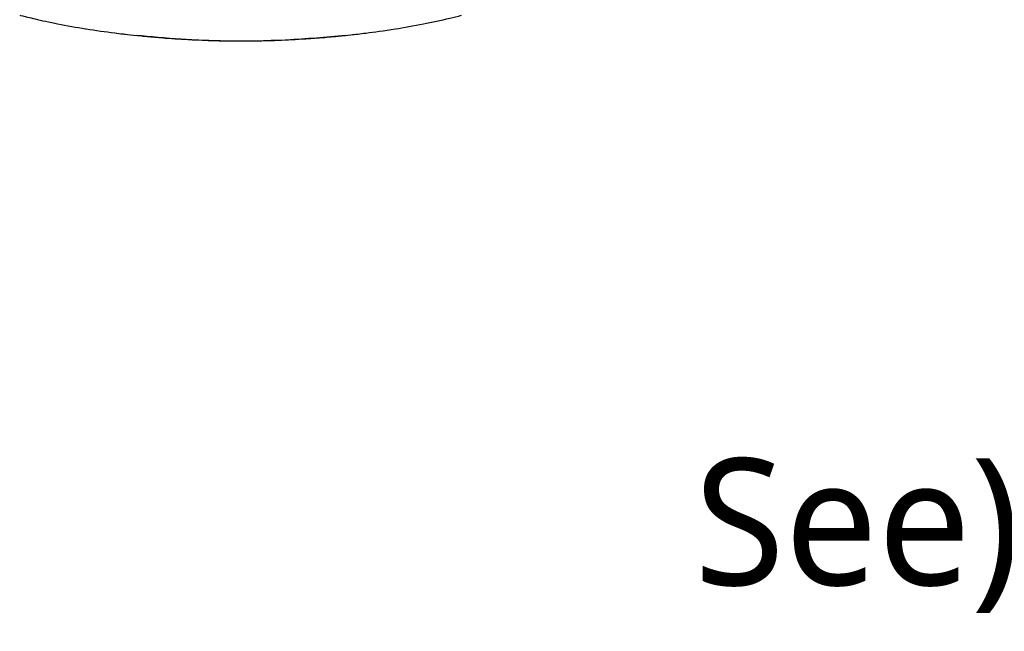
# Model space of a CAD drawing. Header units: millimetres. Extents: x 0 to 5219, y 0 to 2970.
# Tile 114 of 233: x 971 to 1120, y 2336 to 2429. Entities that reach past the tile are written whole.
import ezdxf

# ---------------------------------------------------------------- set-up
doc = ezdxf.new("R2010")
doc.units = ezdxf.units.MM
doc.header["$LTSCALE"] = 0.2
doc.styles.add('Rainbow-5.0 Style', font='malgunsl.ttf')

# ---------------------------------------------------------------- blocks, each defined once
blk = doc.blocks.new('A$Cd797e9e4')
for points, knots in [([(-33.47, -270.57), (-33.41, -270.59), (-32.85, -270.74), (-31.74, -271), (-30.97, -271.19), (-29.94, -271.43), (-28.6, -271.7), (-28.31, -271.76), (-28.02, -271.82), (-27.73, -271.88), (-26.3, -272.16), (-24.88, -272.41), (-23.49, -272.63), (-23.45, -272.64), (-23.42, -272.64), (-23.38, -272.65), (-21.97, -272.88), (-20.52, -273.08), (-19.05, -273.27), (-18.64, -273.32), (-18.24, -273.37), (-17.83, -273.42), (-17.82, -273.42), (-16.88, -273.54), (-14.97, -273.72), (-14.8, -273.74), (-14.62, -273.76), (-14.44, -273.78), (-13.73, -273.84), (-12.94, -273.91), (-12.06, -273.98), (-11.06, -274.06), (-10.27, -274.12), (-9.71, -274.15), (-9.12, -274.19), (-8.79, -274.21), (-8.7, -274.21), (-8.24, -274.24), (-7.77, -274.27), (-7.31, -274.29), (-6.64, -274.32), (-5.96, -274.35), (-5.29, -274.38), (-5.19, -274.38), (-5.06, -274.39), (-4.89, -274.39), (-4.39, -274.41), (-3.58, -274.44), (-2.46, -274.46), (-2.26, -274.46), (-2.05, -274.47), (-1.83, -274.47), (-1.64, -274.47), (-1.44, -274.48), (-1.24, -274.48), (-0.84, -274.48), (-0.43, -274.49), (-0.02, -274.49), (0.38, -274.49), (0.79, -274.48), (1.2, -274.48), (1.36, -274.48), (1.51, -274.48), (1.66, -274.47), (1.93, -274.47), (2.18, -274.47), (2.42, -274.46), (3.58, -274.44), (4.39, -274.41), (4.85, -274.4), (4.98, -274.39), (5.07, -274.39), (5.15, -274.39), (5.86, -274.36), (6.57, -274.33), (7.27, -274.3), (7.71, -274.28), (8.15, -274.25), (8.59, -274.23), (8.63, -274.22), (9, -274.2), (9.68, -274.16), (10.23, -274.12), (11, -274.07), (11.97, -274), (12.6, -273.95), (13.42, -273.88), (14.41, -273.79), (14.69, -273.76), (14.98, -273.73), (15.29, -273.7), (15.6, -273.67), (16.08, -273.62), (16.73, -273.55), (17.35, -273.48), (18.11, -273.4), (19.02, -273.28), (20.25, -273.13), (21.75, -272.93), (23.47, -272.65), (24.77, -272.45), (26.19, -272.2), (27.72, -271.9), (29, -271.65), (30.34, -271.36), (31.73, -271.03), (32.31, -270.89), (32.89, -270.75), (33.47, -270.6)], [0, 0, 0, 0, 0.049153, 0.049153, 0.049153, 0.083333, 0.083333, 0.083333, 0.097112, 0.097112, 0.097112, 0.164941, 0.164941, 0.164941, 0.166667, 0.166667, 0.166667, 0.23215, 0.23215, 0.23215, 0.25, 0.25, 0.25, 0.291667, 0.291667, 0.291667, 0.300119, 0.300119, 0.300119, 0.333333, 0.333333, 0.333333, 0.356595, 0.356595, 0.356595, 0.380952, 0.380952, 0.380952, 0.400465, 0.400465, 0.400465, 0.428571, 0.428571, 0.428571, 0.43936, 0.43936, 0.43936, 0.470659, 0.470659, 0.470659, 0.47619, 0.47619, 0.47619, 0.48476, 0.48476, 0.48476, 0.501735, 0.501735, 0.501735, 0.517903, 0.517903, 0.517903, 0.52381, 0.52381, 0.52381, 0.530496, 0.530496, 0.530496, 0.562996, 0.562996, 0.562996, 0.571429, 0.571429, 0.571429, 0.600812, 0.600812, 0.600812, 0.619048, 0.619048, 0.619048, 0.645252, 0.645252, 0.645252, 0.666667, 0.666667, 0.666667, 0.703844, 0.703844, 0.703844, 0.714286, 0.714286, 0.714286, 0.767745, 0.767745, 0.767745, 0.81824, 0.81824, 0.81824, 0.886861, 0.886861, 0.886861, 0.938687, 0.938687, 0.938687, 0.982109, 0.982109, 0.982109, 1, 1, 1, 1]), ([(15.93, -273.64), (10.02, -274.25), (3.84, -274.61), (-6.78, -274.42), (-11.4, -274.1), (-15.84, -273.64)], [0, 0, 0, 0, 1.819713, 1.819713, 3.188335, 3.188335, 3.188335, 3.188335])]:
    blk.add_open_spline(points, degree=3, knots=knots)

msp = doc.modelspace()

# ---------------------------------------------------------------- block references
msp.add_blockref('A$Cd797e9e4', (1004.418, 2700.116))

# ---------------------------------------------------------------- texts
at = {"color": 7, "insert": (1073.154, 2336.698), "char_height": 19.2, "attachment_point": 7, "style": 'Rainbow-5.0 Style'}
msp.add_mtext('See)Tool-flange set-up dwg.', dxfattribs=at)

doc.saveas('drawing.dxf')
